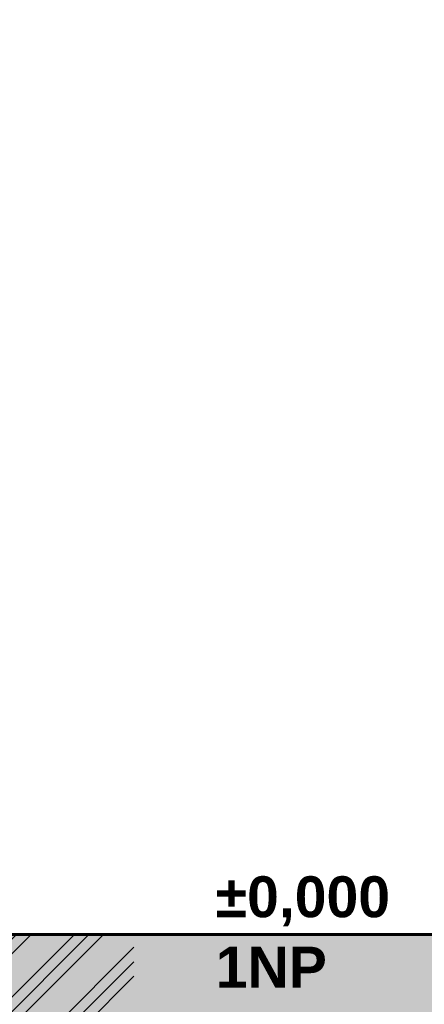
# Model space of a CAD drawing. Header units: millimetres. Extents: x -545704 to -529017, y -3380 to 6527.
# Tile 14 of 15: x -531419 to -530430, y -171 to 2237. Entities that reach past the tile are written whole.
import ezdxf

# ---------------------------------------------------------------- set-up
doc = ezdxf.new("R2010")
doc.units = ezdxf.units.MM
doc.header["$MEASUREMENT"] = 0
doc.linetypes.add('Wipeout_Contour', pattern=[1000, 0, -1000])
for name, color, linetype in [('3 - TERÉN NEZPEVNĚNÝ.3D', 7, 'Continuous'), ('4 - OBKLADY VNITŘNÍ.3D', 7, 'Continuous'), ('4 - ZDIVO - STĚNY NOSNÉ.3D', 7, 'Continuous'), ('Výplně - Povrchové', 7, 'Continuous'), ('Výplně – Řezové', 7, 'Continuous')]:
    doc.layers.add(name, color=color, linetype=linetype)
doc.styles.add('GENEROVANÝ_STYL_2', font='Arial Bold.ttf')

# ---------------------------------------------------------------- blocks, each defined once
blk = doc.blocks.new('Řez_4', base_point=(-1697940.5, 0))
at = {"layer": 'Výplně – Řezové', "linetype": 'Continuous', "lineweight": 0, "true_color": 0x000000}
h = blk.add_hatch(dxfattribs=at)
h.set_pattern_fill('TERÉN___PŮVODNÍ', color=18, style=0, pattern_type=2)
h.set_pattern_definition([(45, (-1697940.48, 0), (-88.388348, 88.388348), []), (45, (-1697958.16, 17.68), (-88.388348, 88.388348), []), (45, (-1697975.84, 35.36), (-88.388348, 88.388348), [])])
h.paths.add_polyline_path([(-542997.7, -2500), (-531139.6, -2500), (-531139.6, 0), (-533044.2, 0), (-533044.2, -240), (-540544.2, -240), (-540544.2, -400), (-542997.7, -400)])
at = {"layer": '3 - TERÉN NEZPEVNĚNÝ.3D', "color": 7, "linetype": 'Continuous', "lineweight": 30}
blk.add_line((-531139.6, 0), (-533044.2, 0), dxfattribs=at)
blk = doc.blocks.new('Řez_26', base_point=(-1697940.5, 0))
at = {"color": 254, "linetype": 'Wipeout_Contour', "lineweight": 0, "ltscale": 4255268.294333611}
blk.add_wipeout([(-531139.6, 2800), (-532644.2, 2800), (-532644.2, 0), (-532394.2, 0), (-532394.2, 2200), (-531444.2, 2200), (-531444.2, 0), (-531139.6, 0)], dxfattribs=at).dxf.layer = 'Výplně - Povrchové'
blk = doc.blocks.new('P3 POHLED VÝCHODNÍ_STORY_MARKER', base_point=(-1697940.5, 0))
at = {"color": 96, "linetype": 'Continuous', "lineweight": 0, "true_color": 0x007d00}
for p in [(-531139.6, 0), (-530521.1, 0)]:
    blk.add_line(p, (-530939.6, 0), dxfattribs=at)
blk.add_point((-531139.6, 0), dxfattribs=at)
blk.add_point((-531139.6, 0), dxfattribs=at)
blk.add_point((-531139.6, 0), dxfattribs=at)
at = {"color": 96, "lineweight": 0, "true_color": 0x007d00, "insert": (-530939.6, 142.1), "char_height": 100, "attachment_point": 1, "line_spacing_factor": 1.032074, "style": 'GENEROVANÝ_STYL_2'}
blk.add_mtext('\\A1;{\\pql;\\pt0;\\fArial|b1|i0|c0|p0;\\W1.000000;±0,000\\P\\pql;\\pt0;\\fArial|b1|i0|c0|p0;\\W1.000000;\\fArial|b1|i0|c0|p0;\\W1.000000;\\fArial|b1|i0|c0|p0;\\W1.000000;1NP}', dxfattribs=at)

msp = doc.modelspace()

# ---------------------------------------------------------------- block references
at = {"layer": '3 - TERÉN NEZPEVNĚNÝ.3D', "lineweight": 0}
msp.add_blockref('Řez_4', (-1697940.5, 0), dxfattribs=at)

# ---------------------------------------------------------------- next in the draw order: block references
at = {"layer": '4 - ZDIVO - STĚNY NOSNÉ.3D', "lineweight": 0}
msp.add_blockref('Řez_26', (-1697940.5, 0), dxfattribs=at)

# ---------------------------------------------------------------- next in the draw order: hatches: boundary and pattern name
at = {"layer": '4 - OBKLADY VNITŘNÍ.3D', "linetype": 'Continuous', "lineweight": 0}
msp.add_hatch(color=255, dxfattribs=at).paths.add_polyline_path([(-529017.4, 0), (-545704.5, 0), (-545704.5, -3379.6), (-529017.4, -3379.6)])

# ---------------------------------------------------------------- next in the draw order: linework, layer by layer
at = {"layer": '4 - OBKLADY VNITŘNÍ.3D', "color": 7, "linetype": 'Continuous', "lineweight": 60, "flags": 128}
msp.add_lwpolyline([(-529017.4, 0), (-545704.5, 0), (-545704.5, -3379.6), (-529017.4, -3379.6)], close=True, dxfattribs=at)

# ---------------------------------------------------------------- next in the draw order: block references
at = {"linetype": 'Continuous', "lineweight": 0}
msp.add_blockref('P3 POHLED VÝCHODNÍ_STORY_MARKER', (-1697940.5, 0), dxfattribs=at)

doc.saveas('drawing.dxf')
